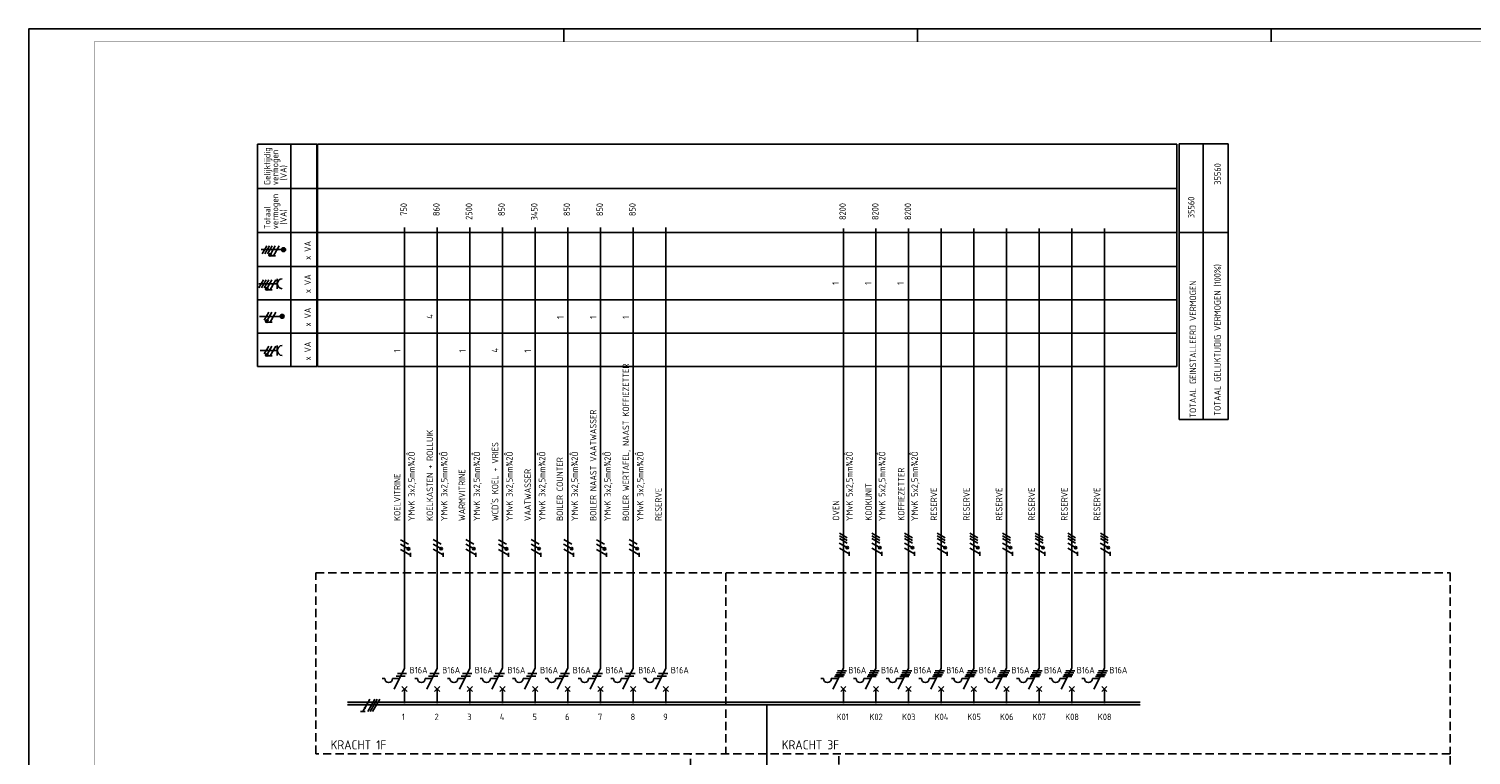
# Model space of a CAD drawing. Header units: millimetres. Extents: x 0 to 841, y 0 to 594.
# Tile 2 of 3: x 0 to 553, y 316 to 594. Entities that reach past the tile are written whole.
import ezdxf
from ezdxf.enums import TextEntityAlignment as Align

# ---------------------------------------------------------------- set-up
doc = ezdxf.new("R2010")
doc.units = ezdxf.units.MM
doc.header["$LTSCALE"] = 0.1
doc.linetypes.add('HIDDEN', pattern=[9.525, 6.35, -3.175])
doc.layers.get('0').update_dxf_attribs({"linetype": 'CONTINUOUS'})
for name, color, linetype in [('1', 7, 'CONTINUOUS'), ('40', 1, 'CONTINUOUS'), ('70', 1, 'CONTINUOUS'), ('71', 2, 'CONTINUOUS'), ('73', 4, 'CONTINUOUS'), ('EL$2B---_KADER', 4, 'CONTINUOUS'), ('LIJN018', 210, 'CONTINUOUS'), ('LIJN025', 10, 'CONTINUOUS'), ('LIJN035', 50, 'CONTINUOUS'), ('LIJN050', 90, 'CONTINUOUS'), ('TEKST25', 10, 'CONTINUOUS'), ('TEKST35', 50, 'CONTINUOUS'), ('TEKST50', 90, 'CONTINUOUS')]:
    doc.layers.add(name, color=color, linetype=linetype)
doc.styles.add('5_0', font='iso.shx')
doc.styles.add('ISO', font='ISO.SHX')
doc.styles.add('NEN', font='iso.shx')
doc.styles.add('ROMAND', font='romand')

# ---------------------------------------------------------------- blocks, each defined once
blk = doc.blocks.new('A1')
at = {"layer": 'LIJN025'}
for p, q in [((205, 589), (205, 594)), ((340.5, 589), (340.5, 594)), ((476, 589), (476, 594))]:
    blk.add_line(p, q, dxfattribs=at)
blk.add_lwpolyline([(0, 0), (0, 594), (841, 594), (841, 0)], close=True, dxfattribs=at)
at = {"layer": 'LIJN050', "const_width": 0.2}
blk.add_lwpolyline([(836, 5), (836, 589), (25, 589), (25, 5)], close=True, dxfattribs=at)
at = {"layer": 'TEKST25', "style": 'ROMAND', "width": 2.899115}
blk.add_attdef('STATUS', text='', height=2.5, dxfattribs=at).set_placement((795, 71.5), (834, 71.5), align=Align.FIT)
at = {"layer": 'TEKST25', "style": 'ISO'}
for tag, p in [('E', (796.25, 66)), ('NAAM-E', (807.75, 66)), ('DATUM-E', (826, 66)), ('D', (796.25, 61)), ('NAAM-D', (807.75, 61)), ('DATUM-D', (826, 61)), ('C', (796.25, 56)), ('NAAM-C', (807.75, 56)), ('DATUM-C', (826, 56)), ('B', (796.25, 51)), ('NAAM-B', (807.75, 51)), ('DATUM-B', (826, 51)), ('A', (796.25, 46)), ('NAAM-A', (807.75, 46)), ('DATUM-A', (826, 46))]:
    blk.add_attdef(tag, text='', height=2.5, dxfattribs=at).set_placement(p, align=Align.CENTER)
for tag, p in [('DATUM', (673.75, 36.25)), ('SCHAAL', (709, 36.25)), ('GETEKEND', (739.25, 36.25)), ('GECONTOL.', (774, 36.25)), ('FORMAAT', (804.25, 28.25))]:
    blk.add_attdef(tag, p, '', height=2.5, dxfattribs=at)
at = {"layer": 'TEKST35', "style": 'ISO'}
for tag, p in [('PROJECT', (675.5, 72.5)), ('PLAATS', (675.5, 63.5)), ('INSTALLATIE-REGEL1', (675.5, 52.5)), ('INSTALLATIE-REGEL2', (675.5, 43.5))]:
    blk.add_attdef(tag, p, '', height=4, dxfattribs=at)
blk.add_attdef('PROJ.NR.', text='', height=4, dxfattribs=at).set_placement((822, 23), align=Align.CENTER)
at = {"layer": 'TEKST50', "style": 'ISO'}
blk.add_attdef('FILE-NAAM', text='', height=5, dxfattribs=at).set_placement((814.5, 7.5), align=Align.CENTER)

msp = doc.modelspace()

# ---------------------------------------------------------------- linework, layer by layer
at = {"color": 10}
for p, q in [((128.9, 332.27), (127.03, 332.27)), ((130.67, 336.96), (127.97, 332.27)), ((132.55, 336.96), (129.84, 332.27)), ((133.49, 336.96), (130.78, 332.27)), ((133.49, 336.96), (130.78, 332.27)), ((134.42, 336.96), (131.72, 332.27))]:
    msp.add_line(p, q, dxfattribs=at)
msp.add_line((133.49, 336.96), (130.78, 332.27))
at = {"color": 10, "const_width": 0.469}
msp.add_lwpolyline([(128.98, 333.56, 1), (128.58, 333.79, 1)], format="xyb", close=True, dxfattribs=at)
at = {"layer": '1', "color": 1}
for p, q in [((91.17, 510.78), (89.42, 507.75)), ((92.17, 510.78), (90.42, 507.75)), ((93.17, 510.78), (91.42, 507.75)), ((94.42, 510.78), (92.7, 507.79)), ((95.92, 510.78), (93.74, 506.99)), ((89.9, 497.78), (88.15, 494.75)), ((90.9, 497.78), (89.15, 494.75)), ((91.9, 497.78), (90.15, 494.75)), ((93.15, 497.78), (91.43, 494.79)), ((94.65, 497.78), (92.47, 493.99)), ((91.9, 485.38), (90.15, 482.35)), ((93.15, 485.38), (91.43, 482.39)), ((94.65, 485.38), (92.47, 481.59)), ((91.9, 472.38), (90.15, 469.35)), ((93.15, 472.38), (91.43, 469.39)), ((94.65, 472.38), (92.47, 468.59)), ((145.47, 396.39), (142.43, 398.14)), ((157.97, 396.44), (154.93, 398.19)), ((170.47, 396.44), (167.43, 398.19)), ((182.97, 396.39), (179.93, 398.14)), ((195.47, 396.44), (192.43, 398.19)), ((207.97, 396.44), (204.93, 398.19)), ((220.57, 396.39), (217.53, 398.14)), ((233.07, 396.44), (230.03, 398.19)), ((313.56, 398.84), (310.53, 400.59)), ((313.56, 397.84), (310.53, 399.59)), ((313.56, 396.84), (310.53, 398.59)), ((326.06, 398.84), (323.03, 400.59)), ((326.06, 397.84), (323.03, 399.59)), ((326.06, 396.84), (323.03, 398.59)), ((338.56, 398.84), (335.53, 400.59)), ((338.56, 397.84), (335.53, 399.59)), ((338.56, 396.84), (335.53, 398.59)), ((351.06, 398.84), (348.03, 400.59)), ((351.06, 397.84), (348.03, 399.59)), ((351.06, 396.84), (348.03, 398.59)), ((363.56, 398.84), (360.53, 400.59)), ((363.56, 397.84), (360.53, 399.59)), ((363.56, 396.84), (360.53, 398.59)), ((376.06, 398.84), (373.03, 400.59)), ((376.06, 397.84), (373.03, 399.59)), ((376.06, 396.84), (373.03, 398.59)), ((388.56, 398.84), (385.53, 400.59)), ((388.56, 397.84), (385.53, 399.59)), ((388.56, 396.84), (385.53, 398.59)), ((401.06, 398.84), (398.03, 400.59)), ((401.06, 397.84), (398.03, 399.59)), ((401.06, 396.84), (398.03, 398.59)), ((413.56, 398.84), (410.53, 400.59)), ((413.56, 397.84), (410.53, 399.59)), ((413.56, 396.84), (410.53, 398.59)), ((145.39, 394.67), (142.4, 396.39)), ((146.22, 392.23), (142.43, 394.42)), ((157.89, 394.71), (154.9, 396.44)), ((158.72, 392.28), (154.93, 394.46)), ((170.39, 394.71), (167.4, 396.44)), ((171.22, 392.28), (167.43, 394.46)), ((182.89, 394.67), (179.9, 396.39)), ((183.72, 392.23), (179.93, 394.42)), ((195.39, 394.71), (192.4, 396.44)), ((196.22, 392.28), (192.43, 394.46)), ((207.89, 394.71), (204.9, 396.44)), ((208.72, 392.28), (204.93, 394.46)), ((220.49, 394.67), (217.5, 396.39)), ((221.32, 392.23), (217.53, 394.42)), ((232.99, 394.71), (230, 396.44)), ((233.82, 392.28), (230.03, 394.46)), ((313.48, 395.11), (310.5, 396.84)), ((314.31, 392.68), (310.52, 394.86)), ((325.98, 395.11), (323, 396.84)), ((326.81, 392.68), (323.02, 394.86)), ((338.48, 395.11), (335.5, 396.84)), ((339.31, 392.68), (335.52, 394.86)), ((350.98, 395.11), (348, 396.84)), ((351.81, 392.68), (348.02, 394.86)), ((363.48, 395.11), (360.5, 396.84)), ((364.31, 392.68), (360.52, 394.86)), ((375.98, 395.11), (373, 396.84)), ((376.81, 392.68), (373.02, 394.86)), ((388.48, 395.11), (385.5, 396.84)), ((389.31, 392.68), (385.52, 394.86)), ((400.98, 395.11), (398, 396.84)), ((401.81, 392.68), (398.02, 394.86)), ((413.48, 395.11), (410.5, 396.84)), ((414.31, 392.68), (410.52, 394.86))]:
    msp.add_line(p, q, dxfattribs=at)
at = {"layer": '1', "color": 2}
for p, q in [((139.93, 340.88), (143.95, 348.91)), ((152.43, 340.88), (156.45, 348.91)), ((164.93, 340.88), (168.95, 348.91)), ((177.43, 340.88), (181.45, 348.91)), ((189.93, 340.88), (193.95, 348.91)), ((202.43, 340.88), (206.45, 348.91)), ((215.03, 340.88), (219.05, 348.91)), ((227.53, 340.88), (231.55, 348.91)), ((240.03, 340.88), (244.05, 348.91)), ((308.03, 340.88), (312.05, 348.91)), ((320.53, 340.88), (324.55, 348.91)), ((333.03, 340.88), (337.05, 348.91)), ((345.53, 340.88), (349.55, 348.91)), ((358.03, 340.88), (362.05, 348.91)), ((370.53, 340.88), (374.55, 348.91)), ((383.03, 340.88), (387.05, 348.91)), ((395.53, 340.88), (399.55, 348.91)), ((408.03, 340.88), (412.05, 348.91)), ((135.35, 344.88), (136.35, 344.88)), ((139.35, 344.88), (141.93, 344.88)), ((147.85, 344.88), (148.85, 344.88)), ((151.85, 344.88), (154.43, 344.88)), ((160.35, 344.88), (161.35, 344.88)), ((164.35, 344.88), (166.93, 344.88)), ((172.85, 344.88), (173.85, 344.88)), ((176.85, 344.88), (179.43, 344.88)), ((185.35, 344.88), (186.35, 344.88)), ((189.35, 344.88), (191.93, 344.88)), ((197.85, 344.88), (198.85, 344.88)), ((201.85, 344.88), (204.43, 344.88)), ((210.45, 344.88), (211.45, 344.88)), ((214.45, 344.88), (217.03, 344.88)), ((222.95, 344.88), (223.95, 344.88)), ((226.95, 344.88), (229.53, 344.88)), ((235.45, 344.88), (236.45, 344.88)), ((239.45, 344.88), (242.03, 344.88)), ((303.45, 344.88), (304.45, 344.88)), ((307.45, 344.88), (310.03, 344.88)), ((315.95, 344.88), (316.95, 344.88)), ((319.95, 344.88), (322.53, 344.88)), ((328.45, 344.88), (329.45, 344.88)), ((332.45, 344.88), (335.03, 344.88)), ((340.95, 344.88), (341.95, 344.88)), ((344.95, 344.88), (347.53, 344.88)), ((353.45, 344.88), (354.45, 344.88)), ((357.45, 344.88), (360.03, 344.88)), ((365.95, 344.88), (366.95, 344.88)), ((369.95, 344.88), (372.53, 344.88)), ((378.45, 344.88), (379.45, 344.88)), ((382.45, 344.88), (385.03, 344.88)), ((390.95, 344.88), (391.95, 344.88)), ((394.95, 344.88), (397.53, 344.88)), ((403.45, 344.88), (404.45, 344.88)), ((407.45, 344.88), (410.03, 344.88))]:
    msp.add_line(p, q, dxfattribs=at)
at = {"layer": '1', "color": 1}
for centre in [(92.45, 507.35), (91.18, 494.35), (91.18, 481.95), (91.18, 468.95), (145.47, 394.64), (157.97, 394.69), (170.47, 394.69), (182.97, 394.64), (195.47, 394.69), (207.97, 394.69), (220.57, 394.64), (233.07, 394.69), (313.56, 395.09), (326.06, 395.09), (338.56, 395.09), (351.06, 395.09), (363.56, 395.09), (376.06, 395.09), (388.56, 395.09), (401.06, 395.09), (413.56, 395.09)]:
    msp.add_circle(centre, 0.5, dxfattribs=at)
at = {"layer": '1', "color": 2}
for centre in [(137.85, 344.88), (150.35, 344.88), (162.85, 344.88), (175.35, 344.88), (187.85, 344.88), (200.35, 344.88), (212.95, 344.88), (225.45, 344.88), (237.95, 344.88), (305.95, 344.88), (318.45, 344.88), (330.95, 344.88), (343.45, 344.88), (355.95, 344.88), (368.45, 344.88), (380.95, 344.88), (393.45, 344.88), (405.95, 344.88)]:
    msp.add_arc(centre, 1.5, 180, 0, dxfattribs=at)
at = {"layer": '70'}
for p, q in [((94.51, 506.99), (92.96, 506.99)), ((93.24, 493.99), (91.69, 493.99)), ((93.24, 481.59), (91.69, 481.59)), ((93.24, 468.59), (91.69, 468.59)), ((146.21, 391.52), (146.21, 393.07)), ((158.71, 391.56), (158.71, 393.12)), ((171.21, 391.56), (171.21, 393.12)), ((183.71, 391.52), (183.71, 393.07)), ((196.21, 391.56), (196.21, 393.12)), ((208.71, 391.56), (208.71, 393.12)), ((221.31, 391.52), (221.31, 393.07)), ((233.81, 391.56), (233.81, 393.12)), ((314.3, 391.96), (314.3, 393.52)), ((326.8, 391.96), (326.8, 393.52)), ((339.3, 391.96), (339.3, 393.52)), ((351.8, 391.96), (351.8, 393.52)), ((364.3, 391.96), (364.3, 393.52)), ((376.8, 391.96), (376.8, 393.52)), ((389.3, 391.96), (389.3, 393.52)), ((401.8, 391.96), (401.8, 393.52)), ((414.3, 391.96), (414.3, 393.52)), ((140.68, 345.88), (144.18, 345.88)), ((141.18, 346.88), (144.68, 346.88)), ((153.18, 345.88), (156.68, 345.88)), ((153.68, 346.88), (157.18, 346.88)), ((165.68, 345.88), (169.18, 345.88)), ((166.18, 346.88), (169.68, 346.88)), ((178.18, 345.88), (181.68, 345.88)), ((178.68, 346.88), (182.18, 346.88)), ((190.68, 345.88), (194.18, 345.88)), ((191.18, 346.88), (194.68, 346.88)), ((203.18, 345.88), (206.68, 345.88)), ((203.68, 346.88), (207.18, 346.88)), ((215.78, 345.88), (219.28, 345.88)), ((216.28, 346.88), (219.78, 346.88)), ((228.28, 345.88), (231.78, 345.88)), ((228.78, 346.88), (232.28, 346.88)), ((240.78, 345.88), (244.28, 345.88)), ((241.28, 346.88), (244.78, 346.88)), ((308.65, 345.63), (312.15, 345.63)), ((309.03, 346.38), (312.53, 346.38)), ((309.4, 347.13), (312.9, 347.13)), ((309.78, 347.88), (313.28, 347.88)), ((321.15, 345.63), (324.65, 345.63)), ((321.53, 346.38), (325.03, 346.38)), ((321.9, 347.13), (325.4, 347.13)), ((322.28, 347.88), (325.78, 347.88)), ((333.65, 345.63), (337.15, 345.63)), ((334.03, 346.38), (337.53, 346.38)), ((334.4, 347.13), (337.9, 347.13)), ((334.78, 347.88), (338.28, 347.88)), ((346.15, 345.63), (349.65, 345.63)), ((346.53, 346.38), (350.03, 346.38)), ((346.9, 347.13), (350.4, 347.13)), ((347.28, 347.88), (350.78, 347.88)), ((358.65, 345.63), (362.15, 345.63)), ((359.03, 346.38), (362.53, 346.38)), ((359.4, 347.13), (362.9, 347.13)), ((359.78, 347.88), (363.28, 347.88)), ((371.15, 345.63), (374.65, 345.63)), ((371.53, 346.38), (375.03, 346.38)), ((371.9, 347.13), (375.4, 347.13)), ((372.28, 347.88), (375.78, 347.88)), ((383.65, 345.63), (387.15, 345.63)), ((384.03, 346.38), (387.53, 346.38)), ((384.4, 347.13), (387.9, 347.13)), ((384.78, 347.88), (388.28, 347.88)), ((396.15, 345.63), (399.65, 345.63)), ((396.53, 346.38), (400.03, 346.38)), ((396.9, 347.13), (400.4, 347.13)), ((397.28, 347.88), (400.78, 347.88)), ((408.65, 345.63), (412.15, 345.63)), ((409.03, 346.38), (412.53, 346.38)), ((409.4, 347.13), (412.9, 347.13)), ((409.78, 347.88), (413.28, 347.88))]:
    msp.add_line(p, q, dxfattribs=at)
at = {"layer": '70', "const_width": 0.5}
for points in [[(92.2, 507.35, 1), (92.7, 507.35, 1)], [(90.93, 494.35, 1), (91.43, 494.35, 1)], [(90.93, 481.95, 1), (91.43, 481.95, 1)], [(90.93, 468.95, 1), (91.43, 468.95, 1)], [(145.47, 394.89, 1), (145.47, 394.39, 1)], [(157.97, 394.94, 1), (157.97, 394.44, 1)], [(170.47, 394.94, 1), (170.47, 394.44, 1)], [(182.97, 394.89, 1), (182.97, 394.39, 1)], [(195.47, 394.94, 1), (195.47, 394.44, 1)], [(207.97, 394.94, 1), (207.97, 394.44, 1)], [(220.57, 394.89, 1), (220.57, 394.39, 1)], [(233.07, 394.94, 1), (233.07, 394.44, 1)], [(313.56, 395.34, 1), (313.56, 394.84, 1)], [(326.06, 395.34, 1), (326.06, 394.84, 1)], [(338.56, 395.34, 1), (338.56, 394.84, 1)], [(351.06, 395.34, 1), (351.06, 394.84, 1)], [(363.56, 395.34, 1), (363.56, 394.84, 1)], [(376.06, 395.34, 1), (376.06, 394.84, 1)], [(388.56, 395.34, 1), (388.56, 394.84, 1)], [(401.06, 395.34, 1), (401.06, 394.84, 1)], [(413.56, 395.34, 1), (413.56, 394.84, 1)]]:
    msp.add_lwpolyline(points, format="xyb", close=True, dxfattribs=at)
at = {"layer": '71'}
for p, q in [((95.2, 494.38), (95.2, 498.13)), ((88.11, 496.26), (95.2, 496.26)), ((88.6, 470.68), (95.2, 470.68)), ((95.2, 468.8), (95.2, 472.56)), ((142.95, 339.88), (144.95, 341.88)), ((144.95, 339.88), (142.95, 341.88)), ((155.45, 339.88), (157.45, 341.88)), ((157.45, 339.88), (155.45, 341.88)), ((167.95, 339.88), (169.95, 341.88)), ((169.95, 339.88), (167.95, 341.88)), ((180.45, 339.88), (182.45, 341.88)), ((182.45, 339.88), (180.45, 341.88)), ((192.95, 339.88), (194.95, 341.88)), ((194.95, 339.88), (192.95, 341.88)), ((205.45, 339.88), (207.45, 341.88)), ((207.45, 339.88), (205.45, 341.88)), ((218.05, 339.88), (220.05, 341.88)), ((220.05, 339.88), (218.05, 341.88)), ((230.55, 339.88), (232.55, 341.88)), ((232.55, 339.88), (230.55, 341.88)), ((243.05, 339.88), (245.05, 341.88)), ((245.05, 339.88), (243.05, 341.88)), ((313.05, 339.88), (311.05, 341.88)), ((311.05, 339.88), (313.05, 341.88)), ((323.55, 339.88), (325.55, 341.88)), ((325.55, 339.88), (323.55, 341.88)), ((336.05, 339.88), (338.05, 341.88)), ((338.05, 339.88), (336.05, 341.88)), ((348.55, 339.88), (350.55, 341.88)), ((350.55, 339.88), (348.55, 341.88)), ((361.05, 339.88), (363.05, 341.88)), ((363.05, 339.88), (361.05, 341.88)), ((373.55, 339.88), (375.55, 341.88)), ((375.55, 339.88), (373.55, 341.88)), ((386.05, 339.88), (388.05, 341.88)), ((388.05, 339.88), (386.05, 341.88)), ((398.55, 339.88), (400.55, 341.88)), ((400.55, 339.88), (398.55, 341.88)), ((411.05, 339.88), (413.05, 341.88)), ((413.05, 339.88), (411.05, 341.88))]:
    msp.add_line(p, q, dxfattribs=at)
for centre, radius in [((97.6, 509.34), 0.75), ((97.6, 509.34), 0.5), ((97.6, 509.34), 0.25), ((97.03, 483.76), 0.75), ((97.03, 483.76), 0.5), ((97.03, 483.76), 0.25)]:
    msp.add_circle(centre, radius, dxfattribs=at)
for centre in [(97.08, 496.26), (97.08, 470.68)]:
    msp.add_arc(centre, 1.88, 90, 270, dxfattribs=at)
at = {"layer": '73'}
for p, q in [((122.12, 335.89), (362.38, 335.89)), ((122.12, 334.89), (362.38, 334.89)), ((185.49, 335.89), (425.75, 335.89)), ((185.49, 334.89), (425.75, 334.89))]:
    msp.add_line(p, q, dxfattribs=at)
for points in [[(362.38, 334.89), (362.38, 335.89), (122.12, 334.89), (122.12, 335.89)], [(425.75, 334.89), (425.75, 335.89), (185.49, 334.89), (185.49, 335.89)]]:
    msp.add_solid(points, dxfattribs=at)
at = {"layer": 'LIJN018', "color": 9, "linetype": 'Continuous'}
for p, q in [((110.61, 549.84), (399.82, 549.84)), ((110.61, 464.59), (110.61, 549.84)), ((150.63, 549.84), (439.84, 549.84)), ((110.61, 532.84), (399.82, 532.84)), ((150.63, 532.84), (439.84, 532.84)), ((110.61, 515.87), (399.82, 515.87)), ((150.63, 515.87), (439.84, 515.87)), ((110.61, 502.87), (399.82, 502.87)), ((150.63, 502.87), (439.84, 502.87)), ((110.61, 490.1), (399.82, 490.1)), ((150.63, 490.1), (439.84, 490.1)), ((110.61, 477.29), (399.82, 477.29)), ((150.63, 477.29), (439.84, 477.29)), ((110.61, 464.59), (399.82, 464.59)), ((150.63, 464.59), (439.84, 464.59))]:
    msp.add_line(p, q, dxfattribs=at)
at = {"layer": 'LIJN018', "color": 9}
msp.add_line((439.84, 464.59), (439.84, 549.84), dxfattribs=at)
at = {"layer": 'LIJN025', "linetype": 'Continuous'}
for p, q in [((87.63, 464.6), (87.63, 549.84)), ((87.63, 549.84), (110.31, 549.84)), ((100.31, 464.6), (100.31, 549.84)), ((110.31, 464.6), (110.31, 549.84)), ((440.72, 444.25), (440.72, 549.87)), ((440.72, 549.87), (459.51, 549.87)), ((449.88, 444.42), (449.88, 549.71)), ((459.51, 444.25), (459.51, 549.87)), ((87.63, 532.84), (110.31, 532.84)), ((87.63, 515.87), (110.31, 515.87)), ((440.72, 515.87), (459.51, 515.87)), ((87.63, 502.87), (110.31, 502.87)), ((87.63, 490.1), (110.31, 490.1)), ((87.63, 477.29), (110.31, 477.29)), ((87.63, 464.6), (110.31, 464.6)), ((440.72, 444.25), (459.51, 444.25))]:
    msp.add_line(p, q, dxfattribs=at)
at = {"layer": 'LIJN025', "linetype": 'HIDDEN', "ltscale": 5}
for p, q in [((109.95, 385.46), (544.5, 385.46)), ((109.95, 316.06), (109.95, 385.46)), ((267, 385.46), (267, 316.06)), ((544.5, 385.46), (544.5, 316.06)), ((544.5, 316.06), (109.95, 316.06)), ((253.55, 253.81), (253.55, 316.06)), ((310.28, 183.41), (310.28, 316.06)), ((544.5, 183.41), (544.5, 316.06))]:
    msp.add_line(p, q, dxfattribs=at)
at = {"layer": 'LIJN035'}
for p, q in [((143.95, 348.91), (143.95, 517.81)), ((156.45, 348.91), (156.45, 517.81)), ((168.95, 348.91), (168.95, 517.81)), ((181.45, 348.91), (181.45, 517.81)), ((193.95, 348.91), (193.95, 517.81)), ((206.45, 348.91), (206.45, 517.81)), ((219.05, 348.91), (219.05, 517.81)), ((231.55, 348.91), (231.55, 517.81)), ((244.05, 348.91), (244.05, 517.81)), ((312.05, 348.91), (312.05, 517.51)), ((324.55, 348.91), (324.55, 517.51)), ((337.05, 348.91), (337.05, 517.51)), ((349.55, 348.91), (349.55, 517.51)), ((362.05, 348.91), (362.05, 517.51)), ((374.55, 348.91), (374.55, 517.51)), ((387.05, 348.91), (387.05, 517.51)), ((399.55, 348.91), (399.55, 517.51)), ((412.05, 348.91), (412.05, 517.51)), ((97.1, 509.34), (89.03, 509.34)), ((96.53, 483.76), (88.33, 483.76)), ((143.95, 335.46), (143.95, 340.96)), ((156.45, 335.46), (156.45, 340.96)), ((168.95, 335.46), (168.95, 340.96)), ((181.45, 335.46), (181.45, 340.96)), ((193.95, 335.46), (193.95, 340.96)), ((206.45, 335.46), (206.45, 340.96)), ((219.05, 335.46), (219.05, 340.96)), ((231.55, 335.46), (231.55, 340.96)), ((244.05, 335.46), (244.05, 340.96)), ((312.05, 335.46), (312.05, 340.96)), ((324.55, 335.46), (324.55, 340.96)), ((337.05, 335.46), (337.05, 340.96)), ((349.55, 335.46), (349.55, 340.96)), ((362.05, 335.46), (362.05, 340.96)), ((374.55, 335.46), (374.55, 340.96)), ((387.05, 335.46), (387.05, 340.96)), ((399.55, 335.46), (399.55, 340.96)), ((412.05, 335.46), (412.05, 340.96))]:
    msp.add_line(p, q, dxfattribs=at)
at = {"layer": 'LIJN035', "color": 90}
msp.add_line((282.8, 303.06), (282.8, 334.96), dxfattribs=at)

# ---------------------------------------------------------------- block references
at = {"layer": 'EL$2B---_KADER'}
msp.add_blockref('A1', (0, 0), dxfattribs=at)

# ---------------------------------------------------------------- texts
at = {"layer": '40', "linetype": 'Continuous', "style": 'NEN'}
for s, p in [('Gelijktijdig', (92.56, 534.09)), ('vermogen', (95.56, 534.09)), ('(VA)', (98.81, 535.84)), ('vermogen', (95.56, 517.17)), ('Totaal', (92.56, 517.17)), ('(VA)', (98.81, 518.92)), ('x VA', (108.06, 505.43)), ('x VA', (108.06, 492.66)), ('x VA', (108.06, 479.87)), ('x VA', (108.06, 466.85))]:
    msp.add_text(s, height=2.5, rotation=90, dxfattribs=at).set_placement(p)
at = {"layer": '40', "style": 'NEN'}
for s, p in [('35560', (456.7, 538.36)), ('35560', (446.57, 525.54)), ('TOTAAL GELIJKTIJDIG VERMOGEN (100%)', (456.62, 474.75)), ('TOTAAL GEINSTALLEERD VERMOGEN', (447.22, 471.18))]:
    msp.add_text(s, height=2.5, rotation=90, dxfattribs=at).set_placement(p, align=Align.CENTER)
for s, p in [('750', (144.88, 527.21)), ('860', (157.38, 527.21)), ('2500', (169.88, 527.21)), ('850', (182.38, 527.21)), ('3450', (194.88, 527.21)), ('850', (207.38, 527.21)), ('850', (219.98, 527.21)), ('850', (232.48, 527.21)), ('8200', (313.03, 527.21)), ('8200', (325.53, 527.21)), ('8200', (338.03, 527.21))]:
    msp.add_text(s, height=2.5, rotation=90, dxfattribs=at).set_placement(p, align=Align.RIGHT)
for s, p in [('1', (310.33, 495.83)), ('1', (322.83, 495.83)), ('1', (335.23, 495.83)), ('4', (154.88, 482.81)), ('1', (204.88, 482.81)), ('1', (217.48, 482.81)), ('1', (229.98, 482.81)), ('1', (142.38, 469.9)), ('1', (167.38, 469.9)), ('4', (179.88, 469.9)), ('1', (192.38, 469.9)), ('BOILER WERTAFEL, NAAST KOFFIEZETTER', (229.98, 405.31)), ('BOILER NAAST VAATWASSER', (217.48, 405.31)), ('KOELKASTEN + ROLLUIK', (154.88, 405.31)), ("WCD'S KOEL + VRIES", (179.88, 405.31)), (' YMvK 3x2,5mm¾2Ô', (147.88, 403.81)), (' YMvK 3x2,5mm¾2Ô', (160.38, 403.81)), (' YMvK 3x2,5mm¾2Ô', (172.88, 403.81)), (' YMvK 3x2,5mm¾2Ô', (185.38, 403.81)), (' YMvK 3x2,5mm¾2Ô', (197.88, 403.81)), ('BOILER COUNTER', (204.68, 405.31)), (' YMvK 3x2,5mm¾2Ô', (210.38, 403.81)), (' YMvK 3x2,5mm¾2Ô', (222.98, 403.81)), (' YMvK 3x2,5mm¾2Ô', (235.48, 403.81)), (' YMvK 5x2,5mm¾2Ô', (315.63, 403.81)), (' YMvK 5x2,5mm¾2Ô', (328.13, 403.81)), (' YMvK 5x2,5mm¾2Ô', (340.63, 403.81)), ('KOELVITRINE', (142.38, 405.31)), ('WARMVITRINE', (167.18, 405.31)), ('VAATWASSER', (192.38, 405.31)), ('KOFFIEZETTER', (335.48, 405.41)), ('KOOKUNIT', (322.98, 405.41)), ('RESERVE', (242.48, 405.31)), ('RESERVE', (347.98, 405.41)), ('RESERVE', (360.48, 405.41)), ('RESERVE', (372.98, 405.41)), ('RESERVE', (385.48, 405.41)), ('RESERVE', (397.98, 405.41)), ('RESERVE', (410.48, 405.41)), ('OVEN', (310.48, 405.41))]:
    msp.add_text(s, height=2.5, rotation=90, dxfattribs=at).set_placement(p)
for p in [(145.86, 346.89), (158.36, 346.89), (170.86, 346.89), (183.36, 346.89), (195.86, 346.89), (208.36, 346.89), (220.96, 346.89), (233.46, 346.89), (245.96, 346.89), (313.96, 346.89), (326.46, 346.89), (338.96, 346.89), (351.46, 346.89), (363.96, 346.89), (376.46, 346.89), (388.96, 346.89), (401.46, 346.89), (413.96, 346.89)]:
    msp.add_text('B16A', height=2.5, dxfattribs=at).set_placement(p)
at = {"layer": 'TEKST25', "style": '5_0'}
for s, p in [('1', (142.95, 328.96)), ('2', (155.45, 328.96)), ('3', (167.95, 328.96)), ('4', (180.45, 328.96)), ('5', (192.95, 328.96)), ('6', (205.45, 328.96)), ('7', (218.05, 328.96)), ('8', (230.55, 328.96)), ('9', (243.05, 328.96)), ('K01', (309.45, 328.96)), ('K02', (322.05, 328.96)), ('K03', (334.55, 328.96)), ('K04', (347.05, 328.96)), ('K05', (359.55, 328.96)), ('K06', (372.05, 328.96)), ('K07', (384.55, 328.96)), ('K08', (397.05, 328.96)), ('K08', (409.55, 328.96))]:
    msp.add_text(s, height=2.5, dxfattribs=at).set_placement(p)
at = {"layer": 'TEKST35', "linetype": 'HIDDEN', "style": 'ISO'}
for s, p in [('KRACHT 1F', (115.62, 317.75)), ('KRACHT 3F', (288.47, 317.75))]:
    msp.add_text(s, height=3.5, dxfattribs=at).set_placement(p)

doc.saveas('drawing.dxf')
